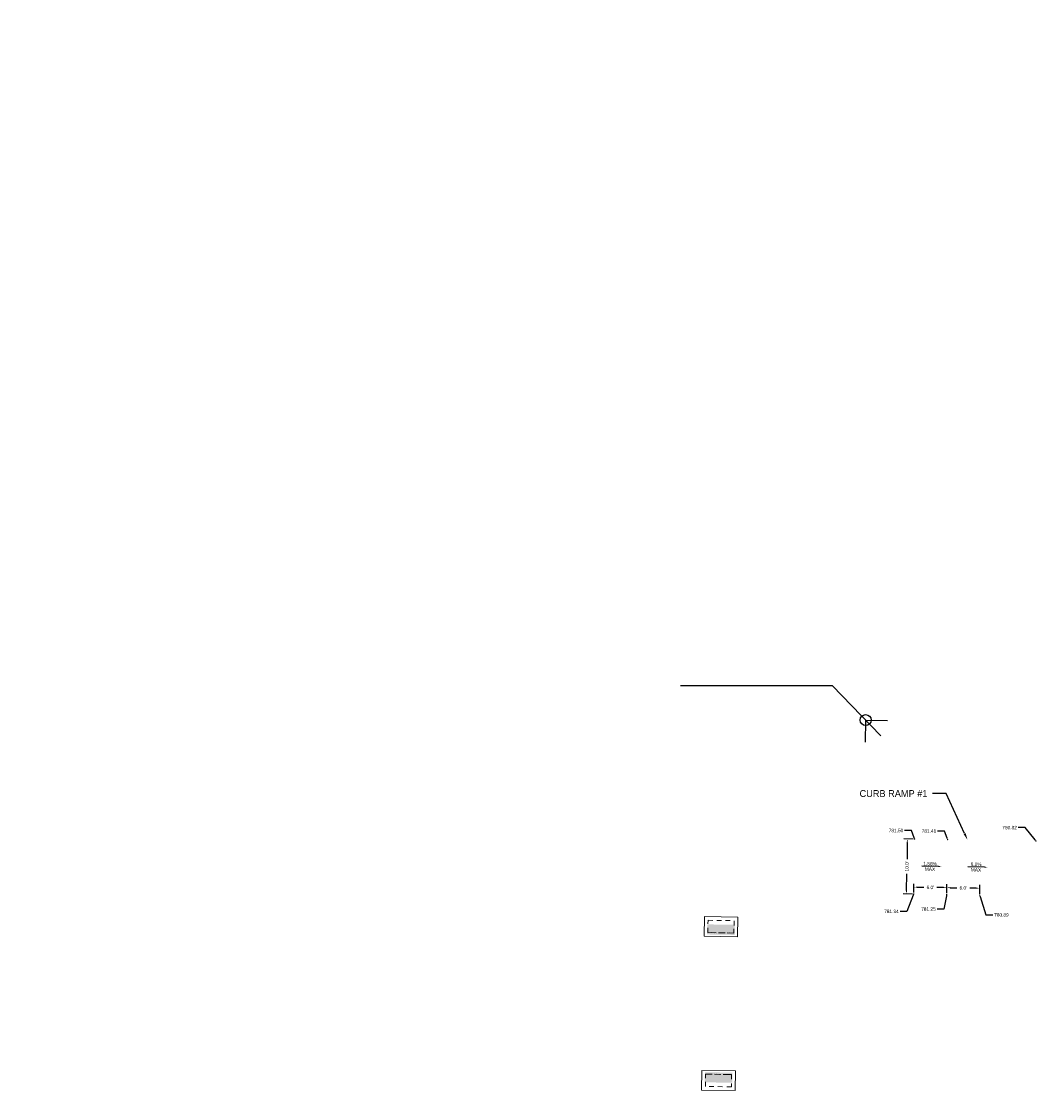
# Model space of a CAD drawing. Header units: feet. Extents: x 1384904 to 1390579, y 443400 to 444295.
# Tile 1 of 57: x 1387176 to 1387362, y 443962 to 444157. Entities that reach past the tile are written whole.
import ezdxf
from ezdxf import colors
from ezdxf.entities.mleader import LeaderData, LeaderLine
from ezdxf.math import Vec2, Vec3

# ---------------------------------------------------------------- set-up
doc = ezdxf.new("R2010")
doc.units = ezdxf.units.FT
doc.header["$MEASUREMENT"] = 0
doc.linetypes.add('drainage01', pattern=[1.6, 0.85, -0.75])
for name, color, linetype in [('DR_P_Cells', 1, 'Continuous'), ('DT_P_Text', 3, 'Continuous'), ('PV_P_Text', 7, 'Continuous')]:
    doc.layers.add(name, color=color, linetype=linetype)
doc.styles.get("Standard").update_dxf_attribs({"font": 'font31.shx'})
doc.dimstyles.get("Standard").update_dxf_attribs({"dimtxt": 0.18, "dimasz": 0.18, "dimexe": 0.18, "dimexo": 0.0625, "dimgap": 0.09, "dimtad": 0, "dimtih": 1, "dimtoh": 1, "dimdec": 4, "dimzin": 0, "dimdsep": 46, "dimtxsty": 'Standard', "dimcen": 0.09, "dimadec": 0, "dimazin": 0, "dimtfac": 1, "dimtdec": 4, "dimtofl": 0, "dimtmove": 0, "dimatfit": 3, "dimfxl": 1, "dimtolj": 1, "dimtzin": 0, "dimarcsym": 0})

# ---------------------------------------------------------------- blocks, each defined once
blk = doc.blocks.new('CB3-P')
at = {"layer": 'Defpoints', "color": 20, "linetype": 'drainage01', "lineweight": 0}
blk.add_lwpolyline([(-2.37, 1.12), (2.37, 1.12), (2.37, -1.12), (-2.37, -1.12), (-2.37, 1.12)], close=True, dxfattribs=at)
at = {"layer": 'DR_P_Cells', "color": 151, "linetype": 'Continuous', "lineweight": 0}
for p, q in [((-2.37, -1.12), (-2.37, -0.38)), ((-1.18, -1.12), (-2.37, -1.12)), ((0.42, -1.12), (-0.43, -1.12)), ((2.37, -1.12), (1.17, -1.12)), ((2.37, -0.38), (2.37, -1.12))]:
    blk.add_line(p, q, dxfattribs=at)
at = {"layer": 'DR_P_Cells', "color": 1, "linetype": 'Continuous', "lineweight": 13, "flags": 128}
blk.add_lwpolyline([(-3.04, 1.79), (3.04, 1.79), (3.04, -1.79), (-3.04, -1.79), (-3.04, 1.79)], close=True, dxfattribs=at)
at = {"layer": 'DR_P_Cells', "color": 1, "linetype": 'Continuous', "lineweight": 0, "extrusion": (0, 0, -1)}
blk.add_solid([(2.5, 0.37), (-2.5, 0.37), (2.5, -1.46), (-2.5, -1.46)], dxfattribs=at)
blk = doc.blocks.new('_Dot')
at = {"color": 0, "linetype": 'ByBlock', "lineweight": -2}
blk.add_line((-0.5, 0), (-1, 0), dxfattribs=at)
at = {"color": 0, "linetype": 'ByBlock', "const_width": 0.5}
blk.add_lwpolyline([(-0.25, 0, 1), (0.25, 0, 1)], format="xyb", close=True, dxfattribs=at)
blk = doc.blocks.new('*D919')
at = {"layer": 'Defpoints', "color": 0, "transparency": 16777216}
for p in [(1387337.7, 444008.29), (1387339.02, 444008.27), (1387338.86, 443998.27)]:
    blk.add_point(p, dxfattribs=at)
at = {"layer": 'PV_P_Text', "color": 0, "lineweight": -2, "transparency": 16777216}
for p, q in [((1387338.77, 444008.27), (1387337.07, 444008.3)), ((1387337.69, 444007.67), (1387337.64, 444004.62)), ((1387337.55, 443998.92), (1387337.6, 444001.96)), ((1387338.61, 443998.27), (1387336.91, 443998.3))]:
    blk.add_line(p, q, dxfattribs=at)
at = {"layer": 'PV_P_Text', "color": 0, "transparency": 16777216}
for points in [[(1387337.58, 444007.67), (1387337.79, 444007.66), (1387337.7, 444008.29)], [(1387337.44, 443998.92), (1387337.65, 443998.91), (1387337.54, 443998.29)]]:
    blk.add_solid(points, dxfattribs=at)
at = {"layer": 'PV_P_Text', "color": 0, "transparency": 16777216, "insert": (1387337.62, 444003.29), "char_height": 0.625, "attachment_point": 5, "rotation": 89.0862}
blk.add_mtext("\\A1;10.0'", dxfattribs=at)
blk = doc.blocks.new('*D920')
at = {"layer": 'Defpoints', "color": 0, "transparency": 16777216}
for p in [(1387344.86, 443998.17), (1387350.86, 443998.08), (1387350.88, 443999.33)]:
    blk.add_point(p, dxfattribs=at)
at = {"layer": 'PV_P_Text', "color": 0, "lineweight": -2, "transparency": 16777216}
for p, q in [((1387344.86, 443998.42), (1387344.89, 444000.05)), ((1387350.86, 443998.33), (1387350.89, 443999.95)), ((1387345.5, 443999.41), (1387346.72, 443999.39)), ((1387350.25, 443999.34), (1387349.04, 443999.36))]:
    blk.add_line(p, q, dxfattribs=at)
at = {"layer": 'PV_P_Text', "color": 0, "transparency": 16777216}
for points in [[(1387345.51, 443999.52), (1387345.5, 443999.31), (1387344.88, 443999.42)], [(1387350.26, 443999.44), (1387350.25, 443999.23), (1387350.88, 443999.33)]]:
    blk.add_solid(points, dxfattribs=at)
at = {"layer": 'PV_P_Text', "color": 0, "transparency": 16777216, "insert": (1387347.88, 443999.38), "char_height": 0.625, "attachment_point": 5, "rotation": 359.0862}
blk.add_mtext("\\A1;6.0'", dxfattribs=at)
blk = doc.blocks.new('*D921')
at = {"layer": 'Defpoints', "color": 0, "transparency": 16777216}
for p in [(1387338.86, 443998.27), (1387344.86, 443998.17), (1387344.88, 443999.42)]:
    blk.add_point(p, dxfattribs=at)
at = {"layer": 'PV_P_Text', "color": 0, "lineweight": -2, "transparency": 16777216}
for p, q in [((1387338.86, 443998.52), (1387338.89, 444000.14)), ((1387344.86, 443998.42), (1387344.89, 444000.05)), ((1387339.51, 443999.51), (1387340.72, 443999.49)), ((1387344.26, 443999.43), (1387343.04, 443999.45))]:
    blk.add_line(p, q, dxfattribs=at)
at = {"layer": 'PV_P_Text', "color": 0, "transparency": 16777216}
for points in [[(1387339.51, 443999.61), (1387339.5, 443999.41), (1387338.88, 443999.52)], [(1387344.26, 443999.54), (1387344.25, 443999.33), (1387344.88, 443999.42)]]:
    blk.add_solid(points, dxfattribs=at)
at = {"layer": 'PV_P_Text', "color": 0, "transparency": 16777216, "insert": (1387341.88, 443999.47), "char_height": 0.625, "attachment_point": 5, "rotation": 359.0862}
blk.add_mtext("\\A1;6.0'", dxfattribs=at)
blk = doc.blocks.new('*D1063')
at = {"layer": 'Defpoints', "color": 0, "transparency": 16777216}
for p in [(1387384.48, 444157.06), (1384903.86, 444016.61), (1387388.96, 443981.43), (1387540.98, 443974.54), (1387380.95, 443967.1)]:
    blk.add_point(p, dxfattribs=at)
at = {"layer": 'DT_P_Text', "color": 0, "lineweight": -2, "transparency": 16777216}
for start, end in [(55.1475, 80.92), (7.1029, 34.679)]:
    blk.add_arc((1387381.14, 443977.09), 8.94, start, end, dxfattribs=at)
at = {"layer": 'DT_P_Text', "color": 0, "transparency": 16777216}
for points in [[(1387382.53, 443985.72), (1387382.57, 443986.13), (1387381.3, 443986.03)], [(1387390.22, 443978.21), (1387389.8, 443978.19), (1387390.08, 443976.95)]]:
    blk.add_solid(points, dxfattribs=at)
at = {"layer": 'DT_P_Text', "color": 0, "transparency": 16777216, "insert": (1387387.57, 443983.31), "char_height": 1.25, "attachment_point": 5}
blk.add_mtext('\\A1;89°51\'2"', dxfattribs=at)

msp = doc.modelspace()

# ---------------------------------------------------------------- linework, layer by layer
at = {"layer": 'DT_P_Text'}
for points in [[(1387296.3861, 444036.22152), (1387324.01657, 444036.22152)], [(1387332.88923, 444027.03728), (1387324.01657, 444036.22152)], [(1387330.11002, 444029.91408), (1387330.04623, 444025.91459)], [(1387330.11002, 444029.91408), (1387334.10934, 444029.83986)]]:
    msp.add_lwpolyline(points, dxfattribs=at)
msp.add_circle((1387330.11002, 444029.91408), 1, dxfattribs=at)
at = {"layer": 'PV_P_Text', "linetype": 'ByBlock', "lineweight": -2}
for points in [[(1387343.3385, 444003.27243), (1387340.30876, 444003.31356)], [(1387351.71664, 444003.15185), (1387348.68695, 444003.19648)]]:
    msp.add_lwpolyline(points, dxfattribs=at)
at = {"layer": 'PV_P_Text'}
for points in [[(1387343.33991, 444003.37658), (1387343.96344, 444003.26394), (1387343.33708, 444003.16827)], [(1387351.71817, 444003.25601), (1387352.34157, 444003.14264), (1387351.7151, 444003.0477)]]:
    msp.add_solid(points, dxfattribs=at)

# ---------------------------------------------------------------- block references
for p, rotation in [((1387303.7742, 443992.32932, 781.62697), 359.0861759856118), ((1387303.32764, 443964.33288, 781.22797), 179.0861759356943)]:
    msp.add_blockref('CB3-P', p, dxfattribs=dict(rotation=rotation))

# ---------------------------------------------------------------- texts
at = {"layer": 'PV_P_Text', "char_height": 0.625, "attachment_point": 5}
for s, insert, rotation in [('1.56%', (1387341.8305, 444003.79932), 359.2220917), ('6.0%', (1387350.20925, 444003.68049), 359.1559594), ('MAX', (1387341.81675, 444002.78667), 359.2220917), ('MAX', (1387350.19433, 444002.66785), 359.1559594)]:
    msp.add_mtext(s, dxfattribs=dict(at, insert=insert, rotation=rotation))

# ---------------------------------------------------------------- dimensions: what is measured, and where the dimension line sits
at = {"layer": 'DT_P_Text'}
dim = msp.add_angular_dim_2l(base=(1387388.95594, 443981.43321), line1=((1384903.85617, 444016.60765), (1387540.978, 443974.544)), line2=((1387380.9531, 443967.09529), (1387384.47874, 444157.06078)), dimstyle='Standard', override={"dimscale": 10, "dimtxt": 0.125, "dimasz": 0.125, "dimgap": 0.05, "dimaunit": 1, "dimadec": 3}, dxfattribs=at)
dim.commit()
dim.dimension.update_dxf_attribs({"geometry": '*D1063', "text_midpoint": (1387387.56909, 443983.3058)})
at = {"layer": 'PV_P_Text'}
for p1, p2, distance, picture, middle in [((1387338.86088, 443998.2705), (1387339.02036, 444008.26922), 1.32203, '*D919', (1387337.61876, 444003.29094)), ((1387338.86088, 443998.2705), (1387344.86012, 443998.1748), 1.24968, '*D921', (1387341.88043, 443999.47217)), ((1387344.86012, 443998.1748), (1387350.85935, 443998.07911), 1.24968, '*D920', (1387347.87966, 443999.37648))]:
    dim = msp.add_aligned_dim(p1=p1, p2=p2, distance=distance, text="<>'", dimstyle='Standard', override={"dimscale": 5, "dimtxt": 0.125, "dimasz": 0.125, "dimexe": 0.125, "dimexo": 0.05, "dimgap": 0.05, "dimtih": 0, "dimtoh": 0, "dimdec": 1}, dxfattribs=at)
    dim.commit()
    dim.dimension.update_dxf_attribs({"geometry": picture, "text_midpoint": middle})

# ---------------------------------------------------------------- leaders
at = {"layer": 'DT_P_Text'}
ml = msp.add_multileader_mtext('Standard', dxfattribs=at)
ml.set_content('CURB RAMP #1', color=256)
ml.set_leader_properties()
ml.build(insert=Vec2(0, 0))
ml.multileader.update_dxf_attribs({"text_right_attachment_type": 2, "dogleg_length": 0.25, "arrow_head_size": 1.25, "scale": 10})
ctx = ml.context
ctx.base_point, ctx.scale, ctx.char_height, ctx.arrow_head_size, ctx.landing_gap_size, ctx.plane_origin = Vec3(1387327.5591, 444016.55369), 10, 1.25, 1.25, 0.9, Vec3(1387348.64815, 444008.11565)
ctx.right_attachment, ctx.text_align_type = 2, 2
notes = []
notes.append((ctx, [(0, (1, 1, 0), (1387344.75592, 444016.55369), (-1, 0), 2.5, [(0, [(1387348.64815, 444008.11565)], 0, [])])]))
ctx.mtext.insert, ctx.mtext.alignment, ctx.mtext.flow_direction = Vec3(1387341.35592, 444017.17869), 3, 5
at = {"layer": 'PV_P_Text'}
ml = msp.add_multileader_mtext('Standard', dxfattribs=at)
ml.set_content('781.50', color=256)
ml.set_leader_properties()
ml.set_arrow_properties(name='DOT')
ml.build(insert=Vec2(0, 0))
ml.multileader.update_dxf_attribs({"text_right_attachment_type": 2, "dogleg_length": 0.25, "arrow_head_size": 0.25, "scale": 5})
ctx = ml.context
ctx.base_point, ctx.scale, ctx.char_height, ctx.arrow_head_size, ctx.landing_gap_size, ctx.plane_origin = Vec3(1387333.89827, 444009.82661), 5, 0.625, 0.25, 0.25, Vec3(1387339.02036, 444008.26922)
ctx.right_attachment, ctx.text_align_type = 2, 2
notes.append((ctx, [(0, (1, 1, 0), (1387338.45085, 444009.82661), (-1, 0), 1.25, [(0, [(1387339.02036, 444008.26922)], 0, [])])]))
ctx.mtext.insert, ctx.mtext.alignment, ctx.mtext.flow_direction = Vec3(1387336.95085, 444010.13911), 3, 5
ml = msp.add_multileader_mtext('Standard', dxfattribs=at)
ml.set_content('781.41', color=256)
ml.set_leader_properties()
ml.set_arrow_properties(name='DOT')
ml.build(insert=Vec2(0, 0))
ml.multileader.update_dxf_attribs({"text_right_attachment_type": 2, "dogleg_length": 0.25, "arrow_head_size": 0.25, "scale": 5})
ctx = ml.context
ctx.base_point, ctx.scale, ctx.char_height, ctx.arrow_head_size, ctx.landing_gap_size, ctx.plane_origin = Vec3(1387340.13065, 444009.73092), 5, 0.625, 0.25, 0.25, Vec3(1387345.0196, 444008.17353)
ctx.right_attachment, ctx.text_align_type = 2, 2
notes.append((ctx, [(0, (1, 1, 0), (1387344.45009, 444009.73092), (-1, 0), 1.25, [(0, [(1387345.0196, 444008.17353)], 0, [])])]))
ctx.mtext.insert, ctx.mtext.alignment, ctx.mtext.flow_direction = Vec3(1387342.95009, 444010.04342), 3, 5
ml = msp.add_multileader_mtext('Standard', dxfattribs=at)
ml.set_content('780.82', color=256)
ml.set_leader_properties()
ml.set_arrow_properties(name='DOT')
ml.build(insert=Vec2(0, 0))
ml.multileader.update_dxf_attribs({"text_right_attachment_type": 2, "dogleg_length": 0.25, "arrow_head_size": 0.25, "scale": 5})
ctx = ml.context
ctx.base_point, ctx.scale, ctx.char_height, ctx.arrow_head_size, ctx.landing_gap_size, ctx.plane_origin = Vec3(1387354.29448, 444010.35531), 5, 0.625, 0.25, 0.25, Vec3(1387361.09604, 444007.9171)
ctx.right_attachment, ctx.text_align_type = 2, 2
notes.append((ctx, [(0, (1, 1, 0), (1387359.12484, 444010.35531), (-1, 0), 1.25, [(0, [(1387361.09604, 444007.9171)], 0, [])])]))
ctx.mtext.insert, ctx.mtext.alignment, ctx.mtext.flow_direction = Vec3(1387357.62484, 444010.66781), 3, 5
ml = msp.add_multileader_mtext('Standard', dxfattribs=at)
ml.set_content('781.34', color=256)
ml.set_leader_properties()
ml.set_arrow_properties(name='DOT')
ml.build(insert=Vec2(0, 0))
ml.multileader.update_dxf_attribs({"text_right_attachment_type": 2, "dogleg_length": 0.25, "arrow_head_size": 0.25, "scale": 5})
ctx = ml.context
ctx.base_point, ctx.scale, ctx.char_height, ctx.arrow_head_size, ctx.landing_gap_size, ctx.plane_origin = Vec3(1387333.09555, 443995.10743), 5, 0.625, 0.25, 0.25, Vec3(1387338.86088, 443998.2705)
ctx.right_attachment, ctx.text_align_type = 2, 2
notes.append((ctx, [(0, (1, 1, 0), (1387337.62333, 443995.10743), (-1, 0), 1.25, [(0, [(1387338.86088, 443998.2705)], 0, [])])]))
ctx.mtext.insert, ctx.mtext.alignment, ctx.mtext.flow_direction = Vec3(1387336.12333, 443995.41993), 3, 5
ml = msp.add_multileader_mtext('Standard', dxfattribs=at)
ml.set_content('781.25', color=256)
ml.set_leader_properties()
ml.set_arrow_properties(name='DOT')
ml.build(insert=Vec2(0, 0))
ml.multileader.update_dxf_attribs({"text_right_attachment_type": 2, "dogleg_length": 0.25, "arrow_head_size": 0.25, "scale": 5})
ctx = ml.context
ctx.base_point, ctx.scale, ctx.char_height, ctx.arrow_head_size, ctx.landing_gap_size, ctx.plane_origin = Vec3(1387339.83631, 443995.53545), 5, 0.625, 0.25, 0.25, Vec3(1387344.86012, 443998.1748)
ctx.right_attachment, ctx.text_align_type = 2, 2
notes.append((ctx, [(0, (1, 1, 0), (1387344.35913, 443995.53545), (-1, 0), 1.25, [(0, [(1387344.86012, 443998.1748)], 0, [])])]))
ctx.mtext.insert, ctx.mtext.alignment, ctx.mtext.flow_direction = Vec3(1387342.85913, 443995.84795), 3, 5
ml = msp.add_multileader_mtext('Standard', dxfattribs=at)
ml.set_content('780.89', color=256)
ml.set_leader_properties()
ml.set_arrow_properties(name='DOT')
ml.build(insert=Vec2(0, 0))
ml.multileader.update_dxf_attribs({"text_right_attachment_type": 2, "dogleg_length": 0.25, "arrow_head_size": 0.25, "scale": 5})
ctx = ml.context
ctx.base_point, ctx.scale, ctx.char_height, ctx.arrow_head_size, ctx.landing_gap_size, ctx.plane_origin = Vec3(1387353.2513, 443994.47107), 5, 0.625, 0.25, 0.25, Vec3(1387350.85935, 443998.07911)
ctx.right_attachment = 2
notes.append((ctx, [(1, (1, 1, 0), (1387352.0013, 443994.47107), (1, 0), 1.25, [(0, [(1387350.85935, 443998.07911)], 0, [])])]))
ctx.mtext.insert, ctx.mtext.flow_direction = Vec3(1387353.5013, 443994.78357), 5
for ctx, leaders in notes:
    for number, flags, end, landing, length, lines in leaders:
        leader = LeaderData()
        leader.index, (leader.has_last_leader_line, leader.has_dogleg_vector, leader.attachment_direction) = number, flags
        leader.last_leader_point, leader.dogleg_vector, leader.dogleg_length = Vec3(end), Vec3(landing), length
        for number, points, colour, breaks in lines:
            line = LeaderLine()
            line.index, line.vertices, line.color, line.breaks = number, Vec3.list(points), colors.encode_raw_color(colour), breaks
            leader.lines.append(line)
        ctx.leaders.append(leader)

doc.saveas('drawing.dxf')
